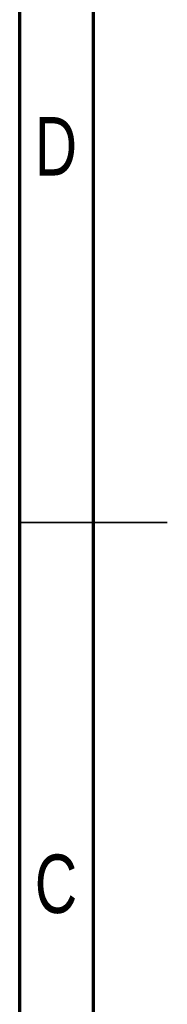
# Model space of a CAD drawing. Header units: millimetres. Extents: x 15 to 415, y 5 to 292.
# Tile 2 of 32: x 15 to 25, y 116 to 183. Entities that reach past the tile are written whole.
import ezdxf

# ---------------------------------------------------------------- set-up
doc = ezdxf.new("R2010")
doc.units = ezdxf.units.MM
doc.styles.add('SLDTEXTSTYLE0', font='TXT', dxfattribs={"width": 0.75})

msp = doc.modelspace()

# ---------------------------------------------------------------- linework, layer by layer
at = {"color": 7, "linetype": 'Continuous', "lineweight": 70}
for p, q in [((15, 5), (15, 292)), ((20, 10), (20, 287))]:
    msp.add_line(p, q, dxfattribs=at)
at = {"color": 7, "linetype": 'Continuous', "lineweight": 35}
for p, q in [((15, 148.5), (25, 148.5)), ((20, 148.5), (15, 148.5))]:
    msp.add_line(p, q, dxfattribs=at)

# ---------------------------------------------------------------- texts
at = {"color": 7, "linetype": 'Continuous', "lineweight": 0, "char_height": 3.9688, "attachment_point": 2, "style": 'SLDTEXTSTYLE0'}
for s, insert in [('D', (17.4527, 176.01)), ('C', (17.4587, 125.9529))]:
    msp.add_mtext(s, dxfattribs=dict(at, insert=insert))

doc.saveas('drawing.dxf')
